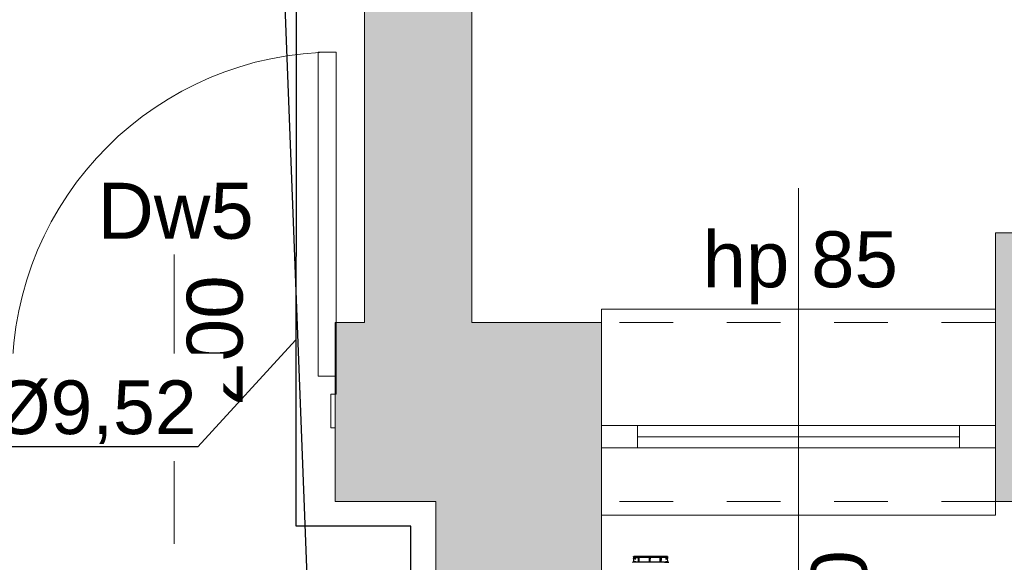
# Model space of a CAD drawing. Header units: millimetres. Extents: x 922208 to 1069538, y -182208 to -99877.
# Tile 68 of 256: x 981986 to 984187, y -173071 to -171859. Entities that reach past the tile are written whole.
import ezdxf
from ezdxf import colors
from ezdxf.entities.mleader import LeaderData, LeaderLine
from ezdxf.math import Vec2, Vec3

# ---------------------------------------------------------------- set-up
doc = ezdxf.new("R2010")
doc.units = ezdxf.units.MM
doc.header["$MEASUREMENT"] = 0
doc.linetypes.add('HIDDEN', pattern=[20, 10, -10])
doc.linetypes.add('Przerywana', pattern=[240, 120, -120])
for name, color, linetype, lineweight in [('IS_KLIM Opis_Średnice', 7, 'Continuous', 9), ('IS_KLIM_FREON', 6, 'GAS_LINE', 35), ('IS_POWRÓT', 5, 'HIDDEN', 30), ('Nowe_220-A Ściany_Nr_pióra__19', 255, 'Continuous', 0), ('Nowe_220-A Ściany_Nr_pióra__23', 7, 'Continuous', 15), ('Nowe_220-A Ściany_Nr_pióra__27', 7, 'Continuous', 25), ('Nowe_220-A Ściany_Nr_pióra__3', 7, 'Continuous', 13), ('Nowe_220-A Ściany_Nr_pióra__7', 7, 'Continuous', 13)]:
    doc.layers.add(name, color=color, linetype=linetype, lineweight=lineweight)
doc.layers.add('IS_KLIM_urządzenia', color=3, linetype='Continuous')
doc.layers.add('Nowe_220-A Ściany_Nr_pióra__45', color=7, linetype='Continuous', lineweight=15, true_color=0x40a5ff)
doc.styles.add('STYL_AUTOMATYCZNY_1', font='arial.ttf')
doc.linetypes.add('GAS_LINE', pattern='A,12.7,-5.08,["GAS",Standard,S=2.54,R=0,X=-2.54,Y=-1.27],-6.35', length=24.13)

# ---------------------------------------------------------------- blocks, each defined once
blk = doc.blocks.new('parter01')
at = {"layer": 'Nowe_220-A Ściany_Nr_pióra__19', "linetype": 'Continuous', "lineweight": 0}
for points in [[(982756.55073, -111050.0207), (982756.55073, -112850.02068), (982996.55074, -112850.02068), (982996.55074, -111050.0207)], [(984166.55073, -112650.02068), (984166.55073, -112850.02068), (984466.55073, -112850.02068), (984466.55073, -112650.02068)], [(982691.55291, -112850.0207), (982691.55291, -113250.02068), (983286.55074, -113250.02068), (983286.55074, -112850.02067)], [(984166.55071, -113250.02068), (984466.55073, -113250.02068), (984466.55073, -112850.02066), (984166.55071, -112850.02066)], [(983286.55073, -117780.02068), (983286.55073, -113250.02068), (982916.55073, -113250.02068), (982916.55073, -117780.02068)]]:
    blk.add_hatch(color=255, dxfattribs=at).paths.add_polyline_path(points)
at = {"layer": 'Nowe_220-A Ściany_Nr_pióra__23', "color": 7, "linetype": 'Continuous', "lineweight": 0}
for p, q in [((982691.55293, -113085.02068), (982691.55293, -112970.02068)), ((982691.55293, -112970.02068), (982693.55293, -112970.02068)), ((982693.55293, -112970.02068), (982693.55293, -113010.02068)), ((982693.55293, -113010.02068), (982681.55293, -113010.02068)), ((982681.55293, -113010.02068), (982681.55293, -113085.02068)), ((982681.55293, -113085.02068), (982691.55293, -113085.02068)), ((983366.55073, -113080.02068), (983286.55073, -113080.02068)), ((983366.55073, -113130.02068), (983366.55073, -113080.02068)), ((984166.55073, -113080.02068), (984086.55073, -113080.02068)), ((984086.55073, -113080.02068), (984086.55073, -113130.02068)), ((983286.55073, -113130.02068), (983366.55073, -113130.02068)), ((984086.55073, -113130.02068), (984166.55073, -113130.02068))]:
    blk.add_line(p, q, dxfattribs=at)
at = {"layer": 'Nowe_220-A Ściany_Nr_pióra__27', "color": 7, "linetype": 'Continuous', "lineweight": 0}
for p, q in [((982691.55293, -112850.02068), (982691.55293, -112970.02068)), ((982691.55293, -112850.02068), (982691.55293, -112970.02068)), ((983286.55073, -113080.02068), (983286.55073, -112850.02068)), ((983286.55073, -113080.02068), (983286.55073, -112850.02068)), ((984166.55073, -113080.02068), (984166.55073, -112850.02068)), ((984166.55073, -113080.02068), (984166.55073, -112850.02068)), ((982691.55293, -112970.02068), (982691.55293, -113085.02068)), ((982691.55293, -112970.02068), (982691.55293, -113085.02068)), ((982691.55293, -112970.02068), (982691.55293, -113085.02068)), ((982691.55293, -113085.02068), (982691.55293, -113250.02068)), ((982691.55293, -113085.02068), (982691.55293, -113250.02068)), ((983286.55073, -113130.02068), (983286.55073, -113080.02068)), ((983286.55073, -113130.02068), (983286.55073, -113080.02068)), ((983286.55073, -113130.02068), (983286.55073, -113080.02068)), ((984166.55073, -113130.02068), (984166.55073, -113080.02068)), ((984166.55073, -113130.02068), (984166.55073, -113080.02068)), ((984166.55073, -113130.02068), (984166.55073, -113080.02068)), ((983286.55073, -113250.02068), (983286.55073, -113130.02068)), ((983286.55073, -113250.02068), (983286.55073, -113130.02068)), ((984166.55073, -113250.02068), (984166.55073, -113130.02068)), ((984166.55073, -113250.02068), (984166.55073, -113130.02068))]:
    blk.add_line(p, q, dxfattribs=at)
for points in [[(982756.55073, -111050.0207), (982756.55073, -112850.02068)], [(982996.55073, -112850.02068), (982996.55073, -111050.0207)], [(984166.55073, -112650.02068), (984166.55073, -112850.02068)], [(984466.55073, -112650.02068), (984166.55073, -112650.02068)], [(982756.55073, -112850.02068), (982691.55295, -112850.02068)], [(983286.5506, -112850.02068), (982996.55073, -112850.02068)], [(982691.55295, -113250.02068), (982916.55073, -113250.02068)], [(982916.55073, -113250.02068), (982916.55073, -115250.02068)], [(983286.55073, -118030.02068), (983286.55073, -113250.02068)], [(984166.55064, -113250.02068), (984466.55072, -113250.02068)]]:
    blk.add_lwpolyline(points, dxfattribs=at)
at = {"layer": 'Nowe_220-A Ściany_Nr_pióra__3', "color": 7, "linetype": 'Continuous', "lineweight": 0}
for p, q in [((982653.55293, -112970.02068), (982653.55293, -112246.02068)), ((982653.55293, -112246.02068), (982693.55293, -112246.02068)), ((982693.55293, -112246.02068), (982693.55293, -112970.02068)), ((984166.55073, -112820.02068), (983286.55073, -112820.02068)), ((983286.55073, -112820.02068), (983286.55073, -112850.02068)), ((984166.55073, -112850.02068), (984166.55073, -112820.02068)), ((982693.55293, -112970.02068), (982653.55293, -112970.02068)), ((984086.55073, -113080.02068), (983366.55073, -113080.02068)), ((984086.55073, -113105.02068), (983366.55073, -113105.02068)), ((983366.55073, -113130.02068), (984086.55073, -113130.02068)), ((983286.55073, -113280.02068), (983286.55073, -113250.02068)), ((984166.55073, -113250.02068), (984166.55073, -113280.02068)), ((984166.55073, -113280.02068), (983286.55073, -113280.02068))]:
    blk.add_line(p, q, dxfattribs=at)
at = {"layer": 'Nowe_220-A Ściany_Nr_pióra__3', "color": 7, "linetype": 'Przerywana', "lineweight": 0}
for p, q in [((984166.55073, -112850.02068), (983286.55073, -112850.02068)), ((984166.55073, -113250.02068), (983286.55073, -113250.02068))]:
    blk.add_line(p, q, dxfattribs=at)
at = {"layer": 'Nowe_220-A Ściany_Nr_pióra__3', "color": 7, "linetype": 'Continuous', "lineweight": 0}
blk.add_arc((982693.55293, -112970.02068), 724, 90, 180, dxfattribs=at)
at = {"layer": 'Nowe_220-A Ściany_Nr_pióra__45', "color": 161, "linetype": 'Continuous', "lineweight": 0, "true_color": 0x40a5ff}
for p, q in [((983726.55073, -113901.8064), (983726.55073, -112550.02068)), ((982331.55293, -112698.23497), (982331.55293, -113344.62126))]:
    blk.add_line(p, q, dxfattribs=at)
at = {"layer": 'Nowe_220-A Ściany_Nr_pióra__7', "color": 7, "linetype": 'Continuous', "lineweight": 0, "char_height": 125, "attachment_point": 7, "style": 'STYL_AUTOMATYCZNY_1'}
for s, insert in [('\\A1;{\\pql;\\pt0;\\fArial|b0|i0|c238|p0;\\W1.000000;hp 85\\fArial|b0|i0|c238|p0;\\W1.000000;\\A1{\\H.66x;\\S^  ;}\\fArial|b0|i0|c238|p0;\\W1.000000;\\fArial|b0|i0|c238|p0;\\W1.000000;}', (983512.05573, -112809.08834)), ('\\A1;{\\pql;\\pt0;\\fArial|b0|i0|c238|p0;\\W1.000000;Dw5\\fArial|b0|i0|c238|p0;\\W1.000000;\\fArial|b0|i0|c238|p0;\\W1.000000;\\fArial|b0|i0|c238|p0;\\W1.000000;}', (982160.08243, -112664.61289))]:
    blk.add_mtext(s, dxfattribs=dict(at, insert=insert))
at = {"layer": 'Nowe_220-A Ściany_Nr_pióra__7', "color": 7, "linetype": 'Continuous', "lineweight": 0, "char_height": 125, "attachment_point": 7, "rotation": 90, "style": 'STYL_AUTOMATYCZNY_1'}
for s, insert in [('\\A1;{\\pql;\\pt0;\\fArial|b0|i0|c238|p0;\\W1.000000;200\\fArial|b0|i0|c238|p0;\\W1.000000;\\A1{\\H.66x;\\S^  ;}\\fArial|b0|i0|c238|p0;\\W1.000000;\\fArial|b0|i0|c238|p0;\\W1.000000;}', (982521.14513, -113036.04218)), ('\\A1;{\\pql;\\pt0;\\fArial|b0|i0|c238|p0;\\W1.000000;180\\fArial|b0|i0|c238|p0;\\W1.000000;\\A1{\\H.66x;\\S^  ;}\\fArial|b0|i0|c238|p0;\\W1.000000;\\fArial|b0|i0|c238|p0;\\W1.000000;}', (983916.14293, -113650.02068)), ('\\A1;{\\pql;\\pt0;\\fArial|b0|i0|c238|p0;\\W1.000000;88\\fArial|b0|i0|c238|p0;\\W1.000000;\\A1{\\H.66x;\\S^  ;}\\fArial|b0|i0|c238|p0;\\W1.000000;\\fArial|b0|i0|c238|p0;\\W1.000000;}', (983666.14293, -113650.02068))]:
    blk.add_mtext(s, dxfattribs=dict(at, insert=insert))
blk = doc.blocks.new('G$CE471A013')
at = {"linetype": 'Continuous'}
for p, q in [((-69.78, 26.94), (-69.78, 33.55)), ((-69.73, 34.04), (-69.62, 34.04)), ((-69.66, 26.94), (-69.66, 33.35)), ((-69.66, 32.97), (-69.66, 33.35)), ((-69.62, 34.04), (-69.62, 34.04)), ((-69.59, 33.55), (-69.59, 32.97)), ((-69.57, 32.98), (-69.57, 33.55)), ((-69.36, 34.04), (-68.58, 34.05)), ((-68.53, 33.85), (-68.56, 33.85)), ((-68.53, 33.35), (-68.53, 34.25)), ((-68.53, 27.18), (-68.53, 33.35)), ((-69.65, 32.97), (-69.66, 32.97)), ((-69.66, 30.52), (-69.66, 32.82)), ((-69.65, 32.82), (-69.66, 32.82)), ((-69.58, 32.97), (-69.58, 32.98)), ((-69.58, 32.97), (-69.58, 32.82)), ((-69.57, 30.53), (-69.57, 32.82)), ((-68.53, 32.97), (-69.51, 32.97)), ((-68.53, 32.82), (-69.51, 32.82)), ((-68.55, 32.98), (-69.28, 32.98)), ((-69.64, 30.52), (-69.66, 30.52)), ((-69.66, 30.38), (-69.64, 30.38)), ((-69.66, 28.08), (-69.66, 30.38)), ((-69.58, 30.52), (-69.58, 30.53)), ((-69.58, 30.52), (-69.58, 30.38)), ((-69.58, 30.38), (-69.58, 30.38)), ((-69.57, 28.08), (-69.57, 30.38)), ((-68.53, 30.52), (-69.51, 30.52)), ((-68.53, 30.38), (-69.51, 30.38)), ((-68.55, 30.53), (-69.28, 30.53)), ((-68.55, 30.38), (-69.28, 30.37)), ((-69.62, 26.44), (-69.73, 26.44)), ((-69.73, 26.44), (-69.62, 26.44)), ((-69.66, 28.08), (-69.64, 28.08)), ((-69.66, 27.93), (-69.64, 27.93)), ((-69.66, 26.94), (-69.66, 27.93)), ((-69.58, 28.08), (-69.58, 27.93)), ((-69.58, 27.93), (-69.58, 27.93)), ((-69.57, 26.94), (-69.57, 27.93)), ((-68.53, 28.08), (-69.51, 28.08)), ((-68.53, 27.93), (-69.51, 27.93)), ((-68.58, 26.43), (-69.36, 26.44)), ((-68.58, 26.43), (-69.36, 26.44)), ((-69.28, 27.92), (-68.55, 27.93)), ((-68.56, 26.63), (-68.53, 26.63)), ((-68.53, 27.18), (-68.53, 26.28))]:
    blk.add_line(p, q, dxfattribs=at)
for centre, major_axis, ratio, start_param, end_param in [((-69.73, 33.99), (-0.05, 0), 1, 5.572775, 6.283185), ((-69.73, 33.99), (-0.05, 0), 1, 4.722432, 5.271942), ((-69.57, 33.54), (0, 0.7), 0.01995, 0.882039, 1.565858), ((-68.43, 34.25), (0.1, 0), 1, 2.168878, 3.141593), ((-69.63, 32.97), (0.05, 0.0002), 0.017455, 4.162534, 6.265658), ((-69.38, 32.98), (0.494, 0.002), 0.017455, 4.153807, 4.444433), ((-69.38, 32.83), (0.494, 0.002), 0.017455, 4.153807, 4.444433), ((-69.38, 32.98), (0.2, 0.001), 0.017455, 1.047121, 3.124066), ((-68.58, 32.98), (0.05, 0.0002), 0.017455, 6.283104, 7.330301), ((-69.63, 30.52), (0.05, 0.0002), 0.017455, 4.162534, 6.265658), ((-69.63, 30.38), (-0.05, 0.0002), 0.017455, 3.15913, 5.262255), ((-69.38, 30.53), (0.494, 0.002), 0.017455, 4.153807, 4.444433), ((-69.38, 30.38), (-0.494, 0.002), 0.017455, 4.980355, 5.270981), ((-69.38, 30.53), (0.2, 0.001), 0.017455, 1.047121, 3.124066), ((-69.38, 30.38), (-0.2, 0.001), 0.017455, 0.017538, 2.094482), ((-68.58, 30.53), (0.05, 0.0002), 0.017455, 6.283104, 7.330301), ((-68.58, 30.38), (-0.05, 0.0002), 0.017455, 2.094477, 3.141674), ((-69.73, 26.49), (-0.05, 0), 1, 0, 0.71037), ((-69.73, 26.49), (-0.05, 0), 1, 1.011256, 1.560766), ((-69.63, 27.93), (-0.05, 0.0002), 0.017455, 3.15913, 5.262255), ((-69.38, 28.07), (-0.494, 0.002), 0.017455, 4.980355, 5.270981), ((-69.38, 27.92), (-0.494, 0.002), 0.017455, 4.980355, 5.270981), ((-69.38, 27.93), (-0.2, 0.001), 0.017455, 0.017538, 2.094482), ((-68.58, 26.38), (-0.05, 0), 1, 3.141593, 4.702359), ((-68.58, 27.93), (-0.05, 0.0002), 0.017455, 2.094477, 3.141674), ((-68.43, 26.28), (-0.1, 0), 1, 0, 0.972715)]:
    blk.add_ellipse(centre, major_axis=major_axis, ratio=ratio, start_param=start_param, end_param=end_param, dxfattribs=at)
for points, degree in [([(-69.78, 33.55), (-69.78, 33.59), (-69.78, 33.68), (-69.78, 33.76), (-69.78, 33.83), (-69.78, 33.89), (-69.78, 33.94), (-69.78, 33.97), (-69.78, 33.99), (-69.78, 33.99)], 2), ([(-69.63, 34.04), (-69.63, 34.04), (-69.63, 34.04), (-69.62, 34.04)], 3), ([(-69.62, 34.04), (-69.62, 34.04)], 1), ([(-69.58, 33.99), (-69.58, 33.98), (-69.58, 33.96), (-69.58, 33.92), (-69.58, 33.87), (-69.58, 33.81), (-69.58, 33.74), (-69.58, 33.67), (-69.59, 33.59), (-69.59, 33.55)], 2), ([(-69.78, 26.49), (-69.78, 26.49), (-69.78, 26.51), (-69.78, 26.54), (-69.78, 26.59), (-69.78, 26.65), (-69.78, 26.73), (-69.78, 26.81), (-69.78, 26.89), (-69.78, 26.94)], 2), ([(-69.62, 26.44), (-69.62, 26.44), (-69.63, 26.45), (-69.63, 26.45)], 3), ([(-69.58, 26.94), (-69.58, 26.9), (-69.58, 26.82), (-69.58, 26.74), (-69.58, 26.67), (-69.58, 26.61), (-69.58, 26.56), (-69.58, 26.52), (-69.58, 26.5), (-69.57, 26.5)], 2)]:
    blk.add_open_spline(points, degree=degree, dxfattribs=at)
for points, knots in [([(-69.73, 34.04), (-69.74, 34.04), (-69.74, 34.04), (-69.76, 34.03), (-69.77, 34.02), (-69.77, 34.01), (-69.77, 34.01)], [0, 0, 0, 0, 0.240387, 0.490724, 0.746129, 1, 1, 1, 1]), ([(-69.73, 34.04), (-69.73, 34.04), (-69.74, 34.03), (-69.74, 34), (-69.74, 33.95), (-69.75, 33.87), (-69.75, 33.74), (-69.76, 33.61), (-69.76, 33.55)], [0, 0, 0, 0, 0.163877, 0.30578, 0.42579, 0.524061, 0.77284, 1, 1, 1, 1]), ([(-69.66, 33.55), (-69.66, 33.58), (-69.66, 33.64), (-69.66, 33.72), (-69.66, 33.8), (-69.65, 33.9), (-69.64, 34), (-69.64, 34.02), (-69.63, 34.04)], [0, 0, 0, 0, 0.113787, 0.231188, 0.353199, 0.480712, 0.706712, 1, 1, 1, 1]), ([(-69.62, 34.04), (-69.61, 34.04), (-69.57, 34.04), (-69.48, 34.04), (-69.42, 34.04), (-69.36, 34.04)], [0, 0, 0, 0, 0.5, 0.5, 1, 1, 1, 1]), ([(-69.36, 34.04), (-69.38, 34.04), (-69.43, 34.04), (-69.49, 34.03), (-69.54, 34.02), (-69.56, 34.01), (-69.57, 34), (-69.57, 34)], [0, 0, 0, 0, 0.208735, 0.500317, 0.75027, 0.886014, 1, 1, 1, 1]), ([(-69.36, 34.04), (-69.36, 34.04), (-69.35, 34.04), (-69.33, 34), (-69.32, 33.95), (-69.3, 33.88), (-69.28, 33.75), (-69.28, 33.61), (-69.28, 33.55)], [0, 0, 0, 0, 0.170313, 0.316827, 0.439664, 0.539052, 0.783475, 1, 1, 1, 1]), ([(-68.55, 33.55), (-68.55, 33.59), (-68.55, 33.65), (-68.56, 33.74), (-68.56, 33.83), (-68.56, 33.93), (-68.57, 34.03), (-68.57, 34.04), (-68.58, 34.05)], [0, 0, 0, 0, 0.110388, 0.22525, 0.346033, 0.473982, 0.692647, 1, 1, 1, 1]), ([(-69.77, 26.48), (-69.77, 26.47), (-69.77, 26.46), (-69.76, 26.45), (-69.74, 26.45), (-69.74, 26.45), (-69.73, 26.45)], [0, 0, 0, 0, 0.253869, 0.509276, 0.759614, 1, 1, 1, 1]), ([(-69.76, 26.94), (-69.76, 26.91), (-69.76, 26.84), (-69.75, 26.75), (-69.75, 26.66), (-69.75, 26.57), (-69.74, 26.47), (-69.73, 26.45), (-69.73, 26.44)], [0, 0, 0, 0, 0.112037, 0.228343, 0.350117, 0.478408, 0.69584, 1, 1, 1, 1]), ([(-69.63, 26.45), (-69.63, 26.45), (-69.64, 26.46), (-69.64, 26.5), (-69.65, 26.55), (-69.65, 26.63), (-69.66, 26.75), (-69.66, 26.88), (-69.66, 26.94)], [0, 0, 0, 0, 0.155708, 0.294413, 0.416247, 0.521413, 0.769796, 1, 1, 1, 1]), ([(-69.66, 26.94), (-69.66, 26.94), (-69.66, 26.94), (-69.66, 26.94), (-69.66, 26.94), (-69.66, 26.93), (-69.66, 26.93), (-69.66, 26.93), (-69.66, 26.93), (-69.66, 26.93), (-69.66, 26.93), (-69.66, 26.93), (-69.66, 26.93), (-69.66, 26.93), (-69.66, 26.93), (-69.66, 26.93), (-69.66, 26.93), (-69.66, 26.93), (-69.66, 26.93), (-69.66, 26.94), (-69.66, 26.94), (-69.66, 26.94), (-69.66, 26.94), (-69.66, 26.94)], [0, 0, 0, 0, 0.260232, 0.260232, 0.390152, 0.390152, 0.455589, 0.455589, 0.478138, 0.478138, 0.494719, 0.494719, 0.511416, 0.511416, 0.530341, 0.530341, 0.56043, 0.56043, 0.637843, 0.637843, 0.878219, 0.878219, 1, 1, 1, 1]), ([(-69.44, 26.44), (-69.47, 26.44), (-69.5, 26.44), (-69.57, 26.44), (-69.61, 26.44), (-69.62, 26.44)], [0, 0, 0, 0, 0.333624, 0.333624, 1, 1, 1, 1]), ([(-69.57, 26.49), (-69.57, 26.48), (-69.56, 26.48), (-69.53, 26.47), (-69.49, 26.45), (-69.42, 26.44), (-69.38, 26.44), (-69.36, 26.44)], [0, 0, 0, 0, 0.114672, 0.250015, 0.500029, 0.791569, 1, 1, 1, 1]), ([(-69.28, 26.94), (-69.28, 26.91), (-69.28, 26.84), (-69.28, 26.75), (-69.29, 26.66), (-69.3, 26.56), (-69.33, 26.47), (-69.35, 26.45), (-69.36, 26.44)], [0, 0, 0, 0, 0.106421, 0.217828, 0.336261, 0.463423, 0.684856, 1, 1, 1, 1]), ([(-68.58, 26.43), (-68.58, 26.44), (-68.57, 26.44), (-68.57, 26.48), (-68.56, 26.52), (-68.56, 26.6), (-68.55, 26.73), (-68.55, 26.87), (-68.55, 26.93)], [0, 0, 0, 0, 0.165725, 0.30897, 0.429832, 0.528492, 0.775962, 1, 1, 1, 1])]:
    blk.add_open_spline(points, degree=3, knots=knots, dxfattribs=at)

msp = doc.modelspace()

# ---------------------------------------------------------------- block references
at = {"layer": 'IS_POWRÓT', "color": 27, "linetype": 'ByBlock', "lineweight": 30}
msp.add_blockref('parter01', (0, -59685.2), dxfattribs=at)

# ---------------------------------------------------------------- next in the draw order: linework, layer by layer
at = {"layer": 'IS_KLIM_FREON', "lineweight": 25, "ltscale": 0.3}
msp.add_lwpolyline([(983286.6, -173317.1), (983286.6, -173317.1), (982860.7, -173317.1), (982860.7, -172990.1), (982604.2, -172990.1), (982605.1, -171785.6)], dxfattribs=at)

# ---------------------------------------------------------------- next in the draw order: block references
at = {"layer": 'IS_KLIM_urządzenia', "xscale": -10, "yscale": 10, "zscale": 10, "rotation": 90}
msp.add_blockref('G$CE471A013', (983698.7, -173755.6), dxfattribs=at)

# ---------------------------------------------------------------- next in the draw order: leaders
at = {"layer": 'IS_KLIM Opis_Średnice', "ltscale": 30}
ml = msp.add_multileader_mtext('Standard', dxfattribs=at)
ml.set_content('{\\fArial|b0|i0|c238|p0;%%C6,35/%%C9,52}', color=256)
ml.set_leader_properties()
ml.build(insert=Vec2(0, 0))
ml.multileader.update_dxf_attribs({"text_left_attachment_type": 5, "text_right_attachment_type": 5, "dogleg_length": 0.8})
ctx = ml.context
ctx.base_point, ctx.char_height, ctx.plane_origin = Vec3(981435.3, -172812.6), 120, Vec3(986780.3, -170583.7)
ctx.left_attachment, ctx.right_attachment, ctx.text_align_type = 5, 5, 2
notes = []
notes.append((ctx, [(0, (1, 1, 0), (982384.4, -172812.6), (-1, 0), 0.8, [(0, [(982605, -172571.4)], 256, [])])]))
ctx.mtext.insert, ctx.mtext.alignment, ctx.mtext.flow_direction = Vec3(982381.6, -172664.5), 3, 5
ctx.mtext.has_bg_fill, ctx.mtext.bg_color, ctx.mtext.bg_scale_factor, ctx.mtext.bg_transparency, ctx.mtext.use_window_bg_color = 1, -939524096, 1.5, 0, 1
for ctx, leaders in notes:
    for number, flags, end, landing, length, lines in leaders:
        leader = LeaderData()
        leader.index, (leader.has_last_leader_line, leader.has_dogleg_vector, leader.attachment_direction) = number, flags
        leader.last_leader_point, leader.dogleg_vector, leader.dogleg_length = Vec3(end), Vec3(landing), length
        for number, points, colour, breaks in lines:
            line = LeaderLine()
            line.index, line.vertices, line.color, line.breaks = number, Vec3.list(points), colors.encode_raw_color(colour), breaks
            leader.lines.append(line)
        ctx.leaders.append(leader)

# ---------------------------------------------------------------- next in the draw order: leaders
ml = msp.add_multileader_mtext('Standard', dxfattribs=at)
ml.set_content('{\\fArial|b0|i0|c238|p0;\\C7;Odprowadzenie skroplin (przewód tłoczny) od klimatyzatora zastosować pompkę skroplin. W związku z brakiiem w pobliżu istenijącego pionu kanalizacyji sanitarnej skropliny z klimatyzacji zaleca się odprowadzić na zewnątrz budynku. W tym celu należy zamontować rurę odpływową, która skieruje wodę do rynny lub specjalnego zbiornika. Należy pamiętać o regularnym opróżnianiu zbiornika, aby zapobiec jego przepełnieniu. Ustalić bezpośrednio z Inwestrem podczas  robót budowlanych.  }', color=256)
ml.set_leader_properties()
ml.build(insert=Vec2(0, 0))
ml.multileader.update_dxf_attribs({"text_left_attachment_type": 6, "text_right_attachment_type": 6, "dogleg_length": 0.36})
ctx = ml.context
ctx.base_point, ctx.char_height, ctx.plane_origin, ctx.plane_y_axis = Vec3(973919.4, -170968.4), 150, Vec3(998912.5, -161416.5), Vec3(0, -1)
ctx.left_attachment, ctx.right_attachment = 6, 6
notes = []
notes.append((ctx, [(0, (1, 1, 0), (980005.8, -170968.4), (-1, 0), 0.36, [(1, [(982558.1, -171302.4), (982731.2, -175752.4)], 256, [])])]))
ctx.mtext.insert, ctx.mtext.width, ctx.mtext.flow_direction = Vec3(973921.4, -170774.3), 6113.752, 5
ctx.mtext.has_bg_fill, ctx.mtext.bg_color, ctx.mtext.bg_scale_factor, ctx.mtext.bg_transparency, ctx.mtext.use_window_bg_color = 1, -939524096, 1.5, 0, 1
for ctx, leaders in notes:
    for number, flags, end, landing, length, lines in leaders:
        leader = LeaderData()
        leader.index, (leader.has_last_leader_line, leader.has_dogleg_vector, leader.attachment_direction) = number, flags
        leader.last_leader_point, leader.dogleg_vector, leader.dogleg_length = Vec3(end), Vec3(landing), length
        for number, points, colour, breaks in lines:
            line = LeaderLine()
            line.index, line.vertices, line.color, line.breaks = number, Vec3.list(points), colors.encode_raw_color(colour), breaks
            leader.lines.append(line)
        ctx.leaders.append(leader)

doc.saveas('drawing.dxf')
